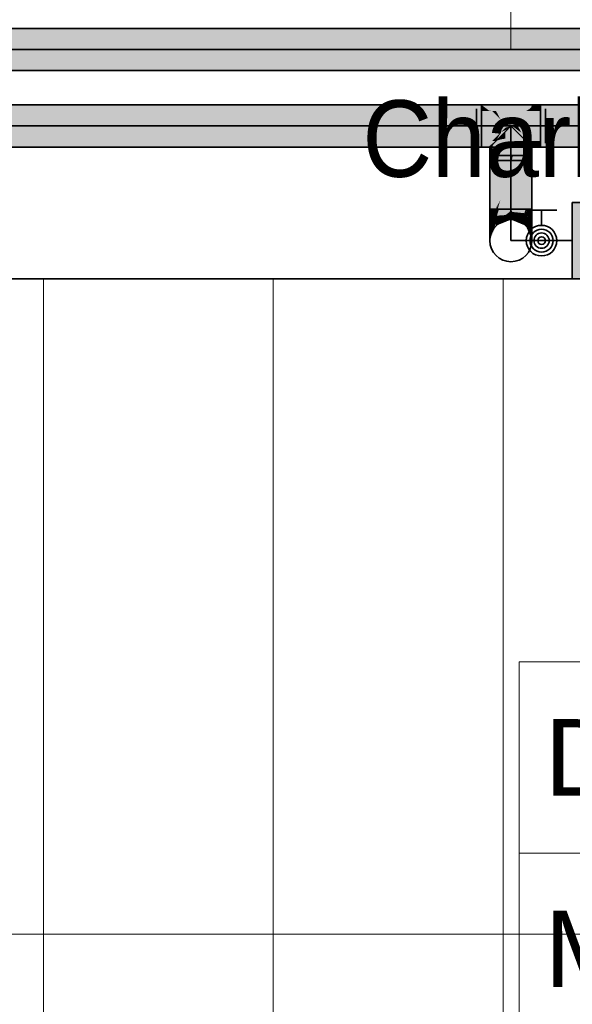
# Model space of a CAD drawing. Extents: x -208 to 552, y -140 to 454.
# Tile 20 of 47: x 126 to 140, y 148 to 174. Entities that reach past the tile are written whole.
import ezdxf
from ezdxf.lldxf.tags import DXFTag

# ---------------------------------------------------------------- set-up
doc = ezdxf.new("R2010")
doc.units = 0
doc.layers.get('0').update_dxf_attribs({"lineweight": 35})
for name, color, linetype, lineweight in [('0-Shading', 7, 'Continuous', 35), ('5_DG-BESTAND', 7, 'Continuous', 25), ('5_DG-SCHRAFF-FILL', 7, 'Continuous', 25), ('H_Heizkoerpertext', 7, 'Continuous', 35)]:
    doc.layers.add(name, color=color, linetype=linetype, lineweight=lineweight)
for name, color, linetype, lineweight, true_color in [('H_Heizkoerper', 1, 'Continuous', 35, 0xff0000), ('H_Heizkoerperflaeche', 7, 'Continuous', 35, 0xc0c0c0), ('H_Ruecklauf', 5, 'Continuous', 35, 0x0000ff), ('H_Ruecklauf_Beschriftung', 5, 'Continuous', 18, 0x0000ff), ('H_Vorlauf', 1, 'Continuous', 35, 0xff0000), ('H_Vorlauf_Beschriftung', 1, 'Continuous', 18, 0xff0000)]:
    doc.layers.add(name, color=color, linetype=linetype, lineweight=lineweight, true_color=true_color)
doc.styles.get("Standard").update_dxf_attribs({"font": 'arial.ttf'})
tags = doc.linetypes.add('VERDECKT2_S2', pattern=[0.0027, 0.002, -0.0007]).pattern_tags.tags
tags[6:7] = [DXFTag(74, 4), DXFTag(75, 0), DXFTag(340, '0'), DXFTag(46, 1.0), DXFTag(50, 0.0), DXFTag(44, 0.0), DXFTag(45, 0.0)]
tags[4:5] = [DXFTag(74, 4), DXFTag(75, 0), DXFTag(340, '0'), DXFTag(46, 1.0), DXFTag(50, 0.0), DXFTag(44, 0.0), DXFTag(45, 0.0)]

# ---------------------------------------------------------------- blocks, each defined once
blk = doc.blocks.new('Shading-A06HSU30NL', base_point=(253.809, 271.391))
at = {"layer": '0-Shading', "color": 14, "true_color": 0xb00000}
for points in [[(114.907, 171.631), (114.642, 171.469), (134.555, 171.631), (137.509, 171.469)], [(134.555, 171.631), (137.962, 171.518), (137.308, 171.631)], [(134.555, 171.631), (137.509, 171.469), (137.962, 171.518), (137.962, 171.469)], [(137.962, 171.518), (137.962, 171.631), (137.308, 171.631)], [(138.157, 171.485), (137.962, 171.631), (137.962, 171.518)], [(138.157, 171.485), (139.264, 171.572), (137.962, 171.631), (139.282, 171.631)], [(139.502, 171.631), (139.282, 171.631), (139.502, 171.469), (139.231, 171.469)], [(156.885, 171.631), (139.502, 171.631), (157.037, 171.469), (139.502, 171.469)], [(137.962, 171.469), (138.157, 171.485), (137.962, 171.518)], [(138.157, 171.485), (137.962, 171.469), (138.246, 171.469)], [(139.121, 171.469), (139.209, 171.517), (138.157, 171.485), (139.264, 171.572)], [(139.121, 171.469), (138.157, 171.485), (138.246, 171.469)], [(139.162, 171.469), (139.209, 171.517), (139.121, 171.469)], [(139.231, 171.469), (139.264, 171.572), (139.162, 171.469)], [(112.764, 170.692), (112.252, 170.531), (137.509, 170.692), (134.555, 170.531)], [(134.555, 170.531), (137.962, 170.531), (137.509, 170.692), (137.962, 170.692)], [(139.282, 170.531), (137.962, 170.692), (137.962, 170.531)], [(137.962, 170.692), (139.209, 170.644), (139.121, 170.692)], [(137.962, 170.692), (139.282, 170.531), (139.209, 170.644), (139.264, 170.59)], [(138.201, 170.311), (138.256, 170.311), (138.201, 170.549), (138.256, 170.604)], [(139.209, 170.644), (139.162, 170.692), (139.121, 170.692)], [(139.264, 170.59), (139.231, 170.692), (139.162, 170.692)], [(139.209, 170.311), (139.264, 170.311), (139.209, 170.604), (139.264, 170.549)], [(139.502, 170.692), (139.231, 170.692), (139.502, 170.531), (139.282, 170.531)], [(156.995, 170.692), (139.502, 170.692), (156.825, 170.531), (139.502, 170.531)], [(138.344, 170.311), (138.182, 170.311), (138.344, 168.909), (138.182, 168.909)], [(139.282, 169.598), (139.282, 170.311), (139.121, 168.909), (139.121, 170.311)], [(139.282, 169.598), (139.121, 168.909), (139.138, 168.909)], [(139.282, 168.909), (139.282, 169.598), (139.138, 168.909)], [(138.344, 168.909), (138.182, 168.909), (138.329, 168.787), (138.182, 168.696)], [(138.344, 168.909), (138.329, 168.787), (138.334, 168.791)], [(138.334, 168.791), (138.344, 168.796), (138.344, 168.909)], [(139.138, 168.909), (139.121, 168.909), (139.129, 168.848)], [(139.121, 168.909), (139.121, 168.796), (139.136, 168.787)], [(139.277, 168.699), (139.282, 168.909), (139.129, 168.848), (139.138, 168.909)], [(139.277, 168.699), (139.129, 168.848), (139.136, 168.787)], [(139.277, 168.699), (139.282, 168.696), (139.282, 168.909)]]:
    blk.add_solid(points, dxfattribs=at)
at = {"layer": '0-Shading', "color": 1, "true_color": 0xf50000}
for points in [[(114.642, 171.469), (113.754, 171.081), (137.962, 171.325), (137.962, 171.081)], [(114.642, 171.469), (137.962, 171.325), (137.509, 171.469)], [(137.962, 171.325), (137.962, 171.469), (137.509, 171.469)], [(137.962, 171.469), (138.464, 171.166), (138.246, 171.469), (138.537, 171.178)], [(138.464, 171.166), (137.962, 171.469), (137.962, 171.325)], [(138.246, 171.469), (138.457, 171.258), (138.344, 171.469)], [(138.457, 171.258), (139.121, 171.469), (138.344, 171.469)], [(138.457, 171.258), (138.537, 171.178), (139.121, 171.469), (139.007, 171.258)], [(138.998, 171.081), (139.121, 171.469), (138.911, 171.081)], [(139.095, 171.081), (139.162, 171.469), (138.998, 171.081), (139.121, 171.469)], [(139.21, 171.081), (139.231, 171.469), (139.095, 171.081), (139.162, 171.469)], [(139.502, 171.469), (139.231, 171.469), (139.502, 171.081), (139.21, 171.081)], [(157.037, 171.469), (139.502, 171.469), (157.083, 171.081), (139.502, 171.081)], [(137.962, 171.081), (138.464, 171.166), (137.962, 171.325)], [(138.732, 171.081), (138.464, 171.166), (137.962, 171.081)], [(138.464, 171.166), (138.59, 171.126), (138.537, 171.178)], [(138.59, 171.126), (139.007, 171.258), (138.537, 171.178)], [(138.59, 171.126), (138.732, 171.081), (139.007, 171.258), (138.875, 171.126)], [(138.83, 171.081), (138.875, 171.126), (138.732, 171.081)], [(138.911, 171.081), (139.007, 171.258), (138.83, 171.081)], [(113.754, 171.081), (112.764, 170.692), (137.962, 170.836), (137.509, 170.692)], [(113.754, 171.081), (137.962, 170.836), (137.962, 171.081)], [(137.509, 170.692), (137.962, 170.692), (137.962, 170.836)], [(138.732, 171.081), (137.962, 171.081), (137.962, 170.836)], [(138.59, 171.035), (137.962, 170.836), (138.477, 170.923), (137.962, 170.692)], [(138.477, 170.923), (137.962, 170.692), (138.246, 170.692)], [(138.246, 170.692), (138.361, 170.723), (138.457, 170.903)], [(139.121, 170.692), (139.007, 170.903), (138.344, 170.692), (138.361, 170.723)], [(138.361, 170.723), (139.007, 170.903), (138.477, 170.923), (138.789, 171.063)], [(138.361, 170.723), (138.477, 170.923), (138.457, 170.903)], [(138.457, 170.806), (138.457, 170.728), (138.59, 170.938), (138.59, 170.751)], [(138.789, 171.063), (138.732, 171.081), (138.477, 170.923), (138.59, 171.035)], [(138.789, 171.063), (138.83, 171.081), (138.732, 171.081)], [(138.83, 171.081), (138.789, 171.063), (138.875, 171.035)], [(138.789, 171.063), (139.007, 170.903), (138.875, 171.035)], [(139.007, 170.903), (138.911, 171.081), (138.83, 171.081)], [(138.875, 170.311), (139.007, 170.311), (138.875, 170.938), (139.007, 170.806)], [(139.121, 170.692), (138.998, 171.081), (138.911, 171.081)], [(139.162, 170.692), (139.095, 171.081), (139.121, 170.692), (138.998, 171.081)], [(139.231, 170.692), (139.21, 171.081), (139.162, 170.692), (139.095, 171.081)], [(139.502, 171.081), (139.21, 171.081), (139.502, 170.692), (139.231, 170.692)], [(157.083, 171.081), (139.502, 171.081), (156.995, 170.692), (139.502, 170.692)], [(138.361, 170.723), (138.246, 170.692), (138.344, 170.692)], [(138.457, 170.728), (138.457, 170.311), (138.59, 170.751), (138.59, 170.311)], [(138.625, 170.311), (138.436, 170.311), (138.39, 169.077), (138.344, 168.909)], [(138.436, 170.311), (138.344, 170.311), (138.344, 168.909)], [(138.732, 170.311), (138.39, 169.077), (138.459, 169.158), (138.368, 168.963)], [(138.39, 169.077), (138.732, 170.311), (138.625, 170.311)], [(138.732, 170.311), (138.459, 169.158), (138.732, 170.087)], [(138.459, 169.158), (138.732, 169.749), (138.732, 170.087)], [(139.121, 168.909), (139.121, 170.311), (138.732, 169.749), (138.901, 170.311)], [(138.732, 169.749), (138.901, 170.311), (138.732, 170.087), (138.783, 170.311)], [(138.783, 170.311), (138.732, 170.311), (138.732, 170.087)], [(138.421, 168.909), (138.732, 169.749), (138.385, 168.909), (138.459, 169.158)], [(138.732, 168.909), (138.732, 169.749), (138.421, 168.909)], [(139.121, 168.909), (138.732, 169.749), (138.732, 168.909)], [(138.39, 169.077), (138.344, 168.909), (138.368, 168.963)], [(138.385, 168.909), (138.459, 169.158), (138.358, 168.909), (138.368, 168.963)], [(138.368, 168.963), (138.344, 168.909), (138.358, 168.909)]]:
    blk.add_solid(points, dxfattribs=at)
at = {"layer": '0-Shading', "color": 1, "true_color": 0xfd0000}
for points in [[(138.59, 170.311), (138.732, 170.311), (138.59, 170.938), (138.732, 171.081)], [(138.732, 170.311), (138.875, 170.311), (138.732, 171.081), (138.875, 170.938)]]:
    blk.add_solid(points, dxfattribs=at)
at = {"layer": '0-Shading', "color": 12, "true_color": 0xcd0000}
for points in [[(138.256, 170.311), (138.344, 170.311), (138.256, 170.604), (138.344, 170.692)], [(139.121, 170.311), (139.209, 170.311), (139.121, 170.692), (139.209, 170.604)]]:
    blk.add_solid(points, dxfattribs=at)
at = {"layer": '0-Shading', "color": 12, "true_color": 0xe40000}
for points in [[(138.344, 170.692), (138.457, 170.728), (138.457, 170.806)], [(138.344, 170.692), (138.344, 170.311), (138.457, 170.728), (138.457, 170.311)], [(139.007, 170.311), (139.121, 170.311), (139.007, 170.806), (139.121, 170.692)]]:
    blk.add_solid(points, dxfattribs=at)
at = {"layer": '0-Shading', "color": 14, "true_color": 0x900000}
for points in [[(138.182, 170.311), (138.201, 170.311), (138.182, 170.531), (138.201, 170.549)], [(139.264, 170.311), (139.282, 170.311), (139.264, 170.549), (139.282, 170.531)]]:
    blk.add_solid(points, dxfattribs=at)
at = {"layer": '0-Shading', "color": 14, "true_color": 0xac0000}
for points in [[(138.329, 168.787), (138.182, 168.696), (138.31, 168.727)], [(138.32, 168.73), (138.334, 168.791), (138.31, 168.727), (138.329, 168.787)], [(138.344, 168.796), (138.334, 168.791), (138.335, 168.733), (138.32, 168.73)], [(138.344, 168.735), (138.344, 168.796), (138.335, 168.733)], [(139.121, 168.691), (139.136, 168.787), (139.121, 168.796)], [(139.121, 168.691), (139.139, 168.675), (139.136, 168.787), (139.158, 168.717)], [(139.241, 168.547), (139.277, 168.699), (139.196, 168.602), (139.136, 168.787)], [(138.31, 168.727), (138.182, 168.696), (138.269, 168.602), (138.182, 168.497)], [(138.299, 168.638), (138.32, 168.73), (138.269, 168.602), (138.31, 168.727)], [(138.335, 168.733), (138.32, 168.73), (138.327, 168.672), (138.299, 168.638)], [(138.333, 168.678), (138.344, 168.735), (138.327, 168.672), (138.335, 168.733)], [(138.333, 168.678), (138.344, 168.691), (138.344, 168.735)], [(138.344, 168.488), (138.574, 168.614), (138.358, 168.537)], [(138.344, 168.488), (138.419, 168.518), (138.574, 168.614), (138.558, 168.604)], [(138.358, 168.537), (138.344, 168.532), (138.344, 168.488)], [(138.659, 168.645), (138.576, 168.615), (138.574, 168.58), (138.419, 168.518)], [(138.558, 168.604), (138.576, 168.615), (138.574, 168.614)], [(138.574, 168.58), (138.709, 168.663), (138.659, 168.645)], [(138.574, 168.58), (138.656, 168.613), (138.709, 168.663), (138.663, 168.618)], [(138.663, 168.618), (138.732, 168.671), (138.709, 168.663)], [(138.756, 168.663), (138.732, 168.671), (138.732, 168.644)], [(138.851, 168.596), (138.922, 168.603), (138.732, 168.644), (138.756, 168.663)], [(139.067, 168.551), (138.922, 168.603), (139.023, 168.527), (138.851, 168.596)], [(139.023, 168.527), (139.121, 168.488), (139.067, 168.551), (139.121, 168.532)], [(139.139, 168.675), (139.121, 168.691), (139.138, 168.672)], [(139.179, 168.622), (139.187, 168.628), (139.138, 168.672), (139.139, 168.675)], [(139.139, 168.675), (139.187, 168.628), (139.158, 168.717)], [(139.196, 168.602), (139.187, 168.628), (139.179, 168.622)], [(139.277, 168.699), (139.241, 168.547), (139.264, 168.537)], [(139.241, 168.547), (139.262, 168.521), (139.264, 168.537)], [(139.262, 168.521), (139.282, 168.497), (139.277, 168.699), (139.282, 168.696)]]:
    blk.add_solid(points, dxfattribs=at)
at = {"layer": '0-Shading', "color": 1, "true_color": 0xf40000}
for points in [[(138.358, 168.909), (138.344, 168.909), (138.354, 168.88)], [(138.369, 168.842), (138.344, 168.909), (138.358, 168.798), (138.344, 168.796)], [(138.369, 168.842), (138.385, 168.909), (138.354, 168.88), (138.358, 168.909)], [(138.384, 168.801), (138.369, 168.842), (138.358, 168.798)], [(138.384, 168.801), (138.385, 168.909), (138.369, 168.842)], [(138.384, 168.801), (138.385, 168.801), (138.385, 168.909), (138.421, 168.909)], [(138.698, 168.834), (138.732, 168.909), (138.385, 168.801), (138.421, 168.909)], [(138.732, 168.909), (138.698, 168.834), (138.715, 168.836)], [(138.715, 168.836), (138.732, 168.838), (138.732, 168.909)], [(139.081, 168.801), (139.121, 168.909), (138.767, 168.834), (138.732, 168.909)], [(138.732, 168.909), (138.732, 168.838), (138.767, 168.834)], [(139.105, 168.798), (139.112, 168.847), (139.081, 168.801), (139.095, 168.839)], [(139.112, 168.847), (139.121, 168.909), (139.095, 168.839)], [(139.105, 168.798), (139.121, 168.796), (139.121, 168.909)]]:
    blk.add_solid(points, dxfattribs=at)
at = {"layer": '0-Shading', "color": 1, "true_color": 0xec0000}
for points in [[(138.344, 168.796), (138.344, 168.735), (138.358, 168.798), (138.35, 168.736)], [(138.35, 168.736), (138.369, 168.737), (138.358, 168.798), (138.385, 168.801)], [(138.369, 168.737), (138.59, 168.753), (138.385, 168.801), (138.698, 168.834)], [(138.715, 168.836), (138.698, 168.834), (138.657, 168.756), (138.57, 168.738)], [(138.715, 168.836), (138.657, 168.756), (138.732, 168.838), (138.709, 168.767)], [(138.709, 168.767), (138.732, 168.772), (138.732, 168.838)], [(138.732, 168.838), (138.838, 168.781), (138.767, 168.834)], [(138.732, 168.838), (138.732, 168.772), (138.838, 168.781), (138.815, 168.763)], [(138.732, 168.772), (138.793, 168.759), (138.815, 168.763), (138.808, 168.758)], [(138.869, 168.758), (139.007, 168.744), (138.767, 168.834), (139.081, 168.801)], [(138.815, 168.763), (138.869, 168.758), (138.838, 168.781)], [(139.105, 168.798), (139.081, 168.801), (139.059, 168.704), (138.978, 168.721)], [(139.105, 168.798), (139.059, 168.704), (139.121, 168.796), (139.107, 168.694)], [(139.107, 168.694), (139.121, 168.691), (139.121, 168.796)], [(138.344, 168.691), (138.385, 168.7), (138.344, 168.735), (138.399, 168.739)], [(138.385, 168.7), (138.57, 168.738), (138.399, 168.739), (138.59, 168.753)], [(138.978, 168.721), (139.007, 168.744), (138.793, 168.759)], [(138.808, 168.758), (138.875, 168.753), (138.815, 168.763), (138.869, 168.758)], [(138.875, 168.753), (139.007, 168.744), (138.869, 168.758)]]:
    blk.add_solid(points, dxfattribs=at)
at = {"layer": '0-Shading', "color": 12, "true_color": 0xdd0000}
for points in [[(138.706, 168.762), (138.731, 168.767), (138.709, 168.767), (138.732, 168.772)], [(138.731, 168.767), (138.732, 168.767), (138.732, 168.772)], [(138.793, 168.759), (138.732, 168.772), (138.754, 168.765)], [(138.754, 168.765), (138.732, 168.772), (138.732, 168.767)], [(138.385, 168.7), (138.344, 168.691), (138.385, 168.699)], [(138.344, 168.691), (138.344, 168.624), (138.358, 168.694), (138.347, 168.626)], [(138.344, 168.624), (138.393, 168.633), (138.401, 168.653)], [(138.344, 168.601), (138.385, 168.613), (138.344, 168.624), (138.393, 168.633)], [(138.347, 168.626), (138.367, 168.636), (138.358, 168.694), (138.385, 168.699)], [(138.367, 168.636), (138.562, 168.734), (138.385, 168.699)], [(138.562, 168.734), (138.57, 168.738), (138.385, 168.699), (138.385, 168.7)], [(138.385, 168.613), (138.543, 168.659), (138.393, 168.633)], [(138.393, 168.633), (138.543, 168.659), (138.562, 168.734), (138.652, 168.752)], [(138.393, 168.633), (138.562, 168.734), (138.401, 168.653)], [(138.706, 168.762), (138.652, 168.752), (138.659, 168.693), (138.543, 168.659)], [(138.652, 168.752), (138.657, 168.756), (138.562, 168.734), (138.57, 168.738)], [(138.709, 168.767), (138.657, 168.756), (138.706, 168.762), (138.652, 168.752)], [(138.659, 168.693), (138.731, 168.767), (138.706, 168.762)], [(138.659, 168.693), (138.675, 168.698), (138.731, 168.767), (138.73, 168.764)], [(138.73, 168.764), (138.675, 168.698), (138.709, 168.708)], [(138.732, 168.767), (138.73, 168.764), (138.732, 168.715), (138.709, 168.708)], [(138.73, 168.764), (138.732, 168.767), (138.731, 168.767)], [(138.732, 168.767), (138.822, 168.702), (138.754, 168.765), (138.868, 168.726)], [(138.732, 168.715), (138.806, 168.693), (138.732, 168.767), (138.822, 168.702)], [(138.754, 168.765), (138.868, 168.726), (138.793, 168.759), (138.891, 168.739)], [(138.806, 168.693), (138.852, 168.68), (138.822, 168.702)], [(138.822, 168.702), (138.852, 168.68), (138.868, 168.726), (138.93, 168.705)], [(138.995, 168.638), (139.028, 168.672), (138.852, 168.68), (138.93, 168.705)], [(138.868, 168.726), (138.93, 168.705), (138.891, 168.739), (138.978, 168.721)], [(139.028, 168.672), (139.059, 168.704), (138.93, 168.705), (138.978, 168.721)], [(139.092, 168.651), (139.028, 168.672), (139.08, 168.613), (138.995, 168.638)], [(139.107, 168.694), (139.059, 168.704), (139.092, 168.651), (139.028, 168.672)], [(139.08, 168.613), (139.107, 168.605), (139.092, 168.651), (139.113, 168.644)], [(139.092, 168.651), (139.113, 168.644), (139.107, 168.694), (139.121, 168.691)], [(139.107, 168.605), (139.107, 168.605), (139.113, 168.644), (139.121, 168.641)], [(139.107, 168.605), (139.121, 168.601), (139.121, 168.641)], [(139.113, 168.644), (139.121, 168.641), (139.121, 168.691)]]:
    blk.add_solid(points, dxfattribs=at)
at = {"layer": '0-Shading', "color": 14, "true_color": 0xa60000}
for points in [[(138.299, 168.638), (138.182, 168.497), (138.277, 168.571)], [(138.277, 168.571), (138.182, 168.497), (138.208, 168.369), (138.182, 168.326)], [(138.276, 168.485), (138.309, 168.597), (138.208, 168.369), (138.277, 168.571)], [(138.333, 168.616), (138.309, 168.597), (138.327, 168.573), (138.276, 168.485)], [(138.309, 168.597), (138.333, 168.678), (138.277, 168.571), (138.299, 168.638)], [(138.344, 168.691), (138.333, 168.678), (138.333, 168.616), (138.309, 168.597)], [(138.332, 168.582), (138.344, 168.624), (138.327, 168.573), (138.333, 168.616)], [(138.332, 168.582), (138.344, 168.601), (138.344, 168.624)], [(138.344, 168.624), (138.344, 168.691), (138.333, 168.616)], [(139.138, 168.672), (139.121, 168.691), (139.129, 168.635), (139.121, 168.641)], [(139.121, 168.601), (139.148, 168.586), (139.121, 168.641), (139.165, 168.606)], [(139.148, 168.586), (139.121, 168.601), (139.138, 168.573)], [(139.179, 168.622), (139.138, 168.672), (139.165, 168.606), (139.129, 168.635)], [(139.179, 168.503), (139.148, 168.586), (139.138, 168.573)], [(139.148, 168.586), (139.262, 168.521), (139.165, 168.606), (139.241, 168.547)], [(139.179, 168.503), (139.259, 168.501), (139.148, 168.586), (139.262, 168.521)], [(139.165, 168.606), (139.209, 168.572), (139.179, 168.622), (139.196, 168.602)], [(139.209, 168.572), (139.241, 168.547), (139.196, 168.602)], [(139.241, 168.396), (139.282, 168.326), (139.262, 168.521), (139.282, 168.497)], [(139.241, 168.396), (139.259, 168.501), (139.179, 168.503)]]:
    blk.add_solid(points, dxfattribs=at)
at = {"layer": '0-Shading', "color": 14, "true_color": 0x920000}
for points in [[(138.197, 168.146), (138.344, 168.488), (138.339, 168.523), (138.344, 168.532)], [(138.319, 168.47), (138.339, 168.523), (138.32, 168.473)], [(138.32, 168.473), (138.339, 168.523), (138.327, 168.498)], [(139.138, 168.498), (139.121, 168.532), (139.121, 168.488)], [(138.182, 168.112), (138.32, 168.473), (138.243, 168.321), (138.327, 168.498)], [(138.197, 168.146), (138.319, 168.47), (138.182, 168.112), (138.32, 168.473)], [(138.243, 168.321), (138.182, 168.195), (138.182, 168.168)], [(138.182, 168.112), (138.243, 168.321), (138.182, 168.168)], [(139.218, 168.33), (139.138, 168.498), (139.195, 168.317), (139.121, 168.488)], [(139.195, 168.317), (139.282, 168.112), (139.218, 168.33), (139.282, 168.195)]]:
    blk.add_solid(points, dxfattribs=at)
at = {"layer": '0-Shading', "color": 14, "true_color": 0x9d0000}
for points in [[(138.331, 168.519), (138.295, 168.473), (138.327, 168.498), (138.243, 168.321)], [(138.249, 168.413), (138.327, 168.573), (138.276, 168.485)], [(138.249, 168.413), (138.295, 168.473), (138.327, 168.573), (138.321, 168.55)], [(138.344, 168.601), (138.332, 168.582), (138.331, 168.519), (138.295, 168.473)], [(138.321, 168.55), (138.332, 168.582), (138.327, 168.573)], [(138.339, 168.523), (138.344, 168.536), (138.327, 168.498), (138.331, 168.519)], [(138.344, 168.536), (138.344, 168.601), (138.331, 168.519)], [(138.339, 168.523), (138.344, 168.532), (138.344, 168.536)], [(139.138, 168.573), (139.121, 168.601), (139.121, 168.532)], [(139.138, 168.498), (139.179, 168.503), (139.121, 168.532), (139.138, 168.573)], [(138.276, 168.485), (138.182, 168.326), (138.249, 168.413)], [(138.243, 168.321), (138.295, 168.473), (138.182, 168.233), (138.249, 168.413)], [(138.249, 168.413), (138.182, 168.326), (138.182, 168.233)], [(138.243, 168.321), (138.182, 168.233), (138.182, 168.195)], [(139.241, 168.396), (139.179, 168.503), (139.218, 168.33), (139.138, 168.498)], [(139.218, 168.33), (139.282, 168.195), (139.241, 168.396), (139.282, 168.326)]]:
    blk.add_solid(points, dxfattribs=at)
at = {"layer": '0-Shading', "color": 12, "true_color": 0xc70000}
for points in [[(138.344, 168.601), (138.344, 168.536), (138.358, 168.605), (138.345, 168.537)], [(138.344, 168.532), (138.359, 168.539), (138.344, 168.536), (138.362, 168.548)], [(138.359, 168.539), (138.344, 168.532), (138.358, 168.537)], [(138.345, 168.537), (138.362, 168.548), (138.358, 168.605), (138.385, 168.613)], [(138.358, 168.537), (138.574, 168.614), (138.359, 168.539), (138.651, 168.686)], [(138.362, 168.548), (138.359, 168.539), (138.659, 168.693), (138.651, 168.686)], [(138.362, 168.548), (138.659, 168.693), (138.543, 168.659)], [(138.362, 168.548), (138.543, 168.659), (138.385, 168.613)], [(138.574, 168.614), (138.576, 168.615), (138.651, 168.686), (138.675, 168.698)], [(138.675, 168.698), (138.576, 168.615), (138.709, 168.708), (138.659, 168.645)], [(138.651, 168.686), (138.675, 168.698), (138.659, 168.693)], [(138.709, 168.708), (138.659, 168.645), (138.732, 168.715), (138.709, 168.663)], [(138.709, 168.663), (138.732, 168.671), (138.732, 168.715)], [(138.732, 168.715), (138.732, 168.671), (138.756, 168.708), (138.733, 168.671)], [(138.732, 168.671), (138.756, 168.663), (138.775, 168.674)], [(138.732, 168.671), (138.756, 168.663), (138.732, 168.671), (138.756, 168.663)], [(138.733, 168.671), (138.775, 168.674), (138.756, 168.708), (138.806, 168.693)], [(138.756, 168.663), (138.922, 168.603), (138.852, 168.68), (138.995, 168.638)], [(138.756, 168.663), (138.852, 168.68), (138.775, 168.674)], [(138.756, 168.663), (138.922, 168.603), (138.756, 168.663)], [(138.775, 168.674), (138.852, 168.68), (138.806, 168.693)], [(139.08, 168.613), (138.995, 168.638), (139.043, 168.56), (138.922, 168.603)], [(139.067, 168.551), (139.107, 168.605), (139.043, 168.56), (139.08, 168.613)], [(139.107, 168.605), (139.067, 168.551), (139.121, 168.601), (139.107, 168.537)], [(139.107, 168.537), (139.121, 168.532), (139.121, 168.601)]]:
    blk.add_solid(points, dxfattribs=at)
at = {"layer": '0-Shading', "color": 14, "true_color": 0x8e0000}
for points in [[(138.344, 168.473), (138.499, 168.543), (138.419, 168.518), (138.574, 168.58)], [(138.499, 168.543), (138.344, 168.473), (138.438, 168.513)], [(138.419, 168.518), (138.344, 168.488), (138.344, 168.483)], [(138.344, 168.473), (138.419, 168.518), (138.344, 168.483)], [(138.553, 168.56), (138.656, 168.613), (138.438, 168.513), (138.499, 168.543)], [(138.499, 168.543), (138.656, 168.613), (138.574, 168.58)], [(138.553, 168.56), (138.732, 168.634), (138.656, 168.613), (138.732, 168.644)], [(138.851, 168.596), (138.732, 168.644), (138.787, 168.612), (138.732, 168.634)], [(139.023, 168.527), (138.851, 168.596), (138.981, 168.531), (138.787, 168.612)], [(138.981, 168.531), (139.121, 168.473), (139.023, 168.527), (139.121, 168.488)]]:
    blk.add_solid(points, dxfattribs=at)
at = {"layer": '0-Shading', "color": 16, "true_color": 0x850000}
for points in [[(138.344, 168.488), (138.182, 168.085), (138.344, 168.483)], [(138.344, 168.488), (138.197, 168.146), (138.182, 168.085), (138.182, 168.111)], [(138.182, 168.085), (138.182, 168.084), (138.344, 168.483), (138.344, 168.473)], [(139.121, 168.488), (139.121, 168.473), (139.195, 168.317), (139.174, 168.347)], [(139.174, 168.347), (139.282, 168.084), (139.195, 168.317), (139.282, 168.112)], [(138.197, 168.146), (138.182, 168.112), (138.182, 168.111)]]:
    blk.add_solid(points, dxfattribs=at)
blk = doc.blocks.new('Shading-A06HSU32NL', base_point=(250.769, 270.081))
at = {"layer": '0-Shading', "color": 174, "true_color": 0x0000b0}
for points in [[(156.102, 173.47), (156.102, 173.631), (108.443, 173.47), (108.443, 173.631)], [(156.102, 172.531), (156.102, 172.692), (108.443, 172.531), (108.443, 172.692)]]:
    blk.add_solid(points, dxfattribs=at)
at = {"layer": '0-Shading', "color": 5, "true_color": 0x0000f5}
for points in [[(156.102, 173.081), (156.102, 173.47), (108.443, 173.081), (108.443, 173.47)], [(156.102, 172.692), (156.102, 173.081), (108.443, 172.692), (108.443, 173.081)]]:
    blk.add_solid(points, dxfattribs=at)
blk = doc.blocks.new('Referenz-A06HSU36NL', base_point=(-177.958, -120.344))
at = {"layer": '5_DG-BESTAND', "color": 0, "lineweight": 35}
blk.add_line((84.61, 167.084), (281.159, 167.084), dxfattribs=at)
at = {"layer": '5_DG-BESTAND', "color": 0, "linetype": 'VERDECKT2_S2', "lineweight": 18, "ltscale": 0.18}
blk.add_line((121.726, 149.959), (171.554, 149.959), dxfattribs=at)
at = {"layer": '5_DG-SCHRAFF-FILL', "color": 0, "lineweight": 13}
for p, q in [((126.526, 132.342), (126.526, 167.084)), ((132.526, 132.342), (132.526, 167.084)), ((138.526, 132.342), (138.526, 167.084))]:
    blk.add_line(p, q, dxfattribs=at)
blk = doc.blocks.new('Heizkörper-A06HSU3CNL', base_point=(133.527, 165.755))
at = {"color": 0, "linetype": 'ByBlock', "lineweight": -2, "ltscale": 0.35}
for p, q in [((140.332, 167.084), (140.332, 169.084)), ((140.332, 169.084), (155.972, 169.084)), ((155.972, 169.084), (155.972, 167.084)), ((155.972, 167.084), (140.332, 167.084))]:
    blk.add_line(p, q, dxfattribs=at)
at = {"layer": 'H_Heizkoerperflaeche', "linetype": 'ByBlock', "lineweight": -2, "ltscale": 0.35}
blk.add_solid([(140.332, 167.084), (140.332, 169.084), (155.972, 167.084), (155.972, 169.084)], dxfattribs=at)
at = {"layer": 'H_Ruecklauf', "linetype": 'ByBlock', "lineweight": -2, "ltscale": 0.35}
blk.add_line((155.972, 168.084), (156.872, 168.084), dxfattribs=at)
blk.add_circle((156.872, 168.084), 0.1, dxfattribs=at)
at = {"layer": 'H_Vorlauf', "color": 0, "linetype": 'ByBlock', "lineweight": -2, "ltscale": 0.35}
for p, q in [((139.132, 168.884), (139.932, 168.884)), ((139.532, 168.484), (139.532, 168.884)), ((140.332, 168.084), (138.732, 168.084))]:
    blk.add_line(p, q, dxfattribs=at)
for radius in [0.4, 0.3, 0.2, 0.1]:
    blk.add_circle((139.532, 168.084), radius, dxfattribs=at)
at = {"layer": 'H_Heizkoerpertext', "linetype": 'ByBlock', "lineweight": -2, "ltscale": 0.35, "insert": (134.856, 171.751), "char_height": 2, "attachment_point": 1}
blk.add_mtext('{\\W0.9;\\fArial;Charleston 900 782 100}', dxfattribs=at)
blk = doc.blocks.new('Rohr - 1703-A06HSU6INL', base_point=(107.618, 168.084))
at = {"color": 0, "linetype": 'ByBlock', "lineweight": -2, "ltscale": 0.35}
blk.add_line((156.872, 173.081), (107.618, 173.081), dxfattribs=at)
blk = doc.blocks.new('Rohr - 1703-A06HSU6MNL', base_point=(138.732, 168.084))
at = {"color": 0, "linetype": 'ByBlock', "lineweight": -2, "ltscale": 0.35}
blk.add_line((138.732, 168.084), (138.732, 171.081), dxfattribs=at)
blk = doc.blocks.new('Bauteilbeschriftung-A06HSU6ONL', base_point=(120.029, 173.081))
at = {"color": 0, "linetype": 'ByBlock', "lineweight": -2, "ltscale": 0.18}
blk.add_line((138.732, 194.407), (138.732, 173.081), dxfattribs=at)
blk = doc.blocks.new('Rohr - 1703-A06HSU6QNL', base_point=(84.878, 168.084))
at = {"color": 0, "linetype": 'ByBlock', "lineweight": -2, "ltscale": 0.35}
blk.add_line((84.878, 171.081), (138.732, 171.081), dxfattribs=at)
blk = doc.blocks.new('Rohr - 1703-A06HSU6UNL', base_point=(138.732, 171.081))
at = {"color": 0, "linetype": 'ByBlock', "lineweight": -2, "ltscale": 0.35}
blk.add_line((138.732, 171.081), (253.232, 171.081), dxfattribs=at)
blk = doc.blocks.new('T-Stück-A06HSU6YNL', base_point=(137.832, 170.181))
at = {"color": 0, "lineweight": -2}
for p, q in [((137.832, 171.531), (137.832, 170.631)), ((139.632, 170.631), (139.632, 171.531)), ((138.282, 170.181), (139.182, 170.181))]:
    blk.add_line(p, q, dxfattribs=at)
blk = doc.blocks.new('Bauteilbeschriftung-A06HSU7GNL', base_point=(138.946, 137.081))
at = {"color": 0, "lineweight": -2}
for p, q in [((138.946, 157.081), (174.799, 157.081)), ((138.946, 137.081), (138.946, 157.081)), ((138.946, 152.081), (174.799, 152.081))]:
    blk.add_line(p, q, dxfattribs=at)
at = {"color": 0, "linetype": 'ByBlock', "lineweight": -2, "ltscale": 0.18, "char_height": 2, "attachment_point": 1}
for s, insert in [('{\\fArial;DN 12}', (139.612, 155.581)), ('{\\fArial;Mitte Bauteil = 5 cm ab FFB}', (139.612, 150.581))]:
    blk.add_mtext(s, dxfattribs=dict(at, insert=insert))
blk = doc.blocks.new('Geometrie-A06HSU7ONL', base_point=(-78.254, 159.517))
at = {"layer": 'H_Ruecklauf', "lineweight": -2}
for p, q in [((156.102, 173.631), (108.443, 173.631)), ((108.443, 172.531), (156.102, 172.531))]:
    blk.add_line(p, q, dxfattribs=at)
blk = doc.blocks.new('Geometrie-A06HSU7QNL', base_point=(-78.254, 158.637))
at = {"layer": 'H_Vorlauf', "lineweight": -2}
for p, q in [((137.962, 171.631), (85.703, 171.631)), ((137.962, 171.308), (137.962, 171.631)), ((139.502, 171.631), (137.962, 171.631)), ((137.962, 171.631), (137.962, 171.308)), ((251.505, 171.631), (139.502, 171.631)), ((139.502, 171.308), (139.502, 171.631)), ((139.502, 171.631), (139.502, 171.308)), ((137.962, 170.853), (137.962, 171.308)), ((137.962, 171.308), (137.962, 170.853)), ((139.502, 170.853), (139.502, 171.308)), ((139.502, 171.308), (139.502, 170.853)), ((137.962, 170.531), (137.962, 170.853)), ((137.962, 170.853), (137.962, 170.531)), ((138.59, 170.938), (138.457, 170.806)), ((138.457, 170.806), (138.59, 170.938)), ((138.732, 171.081), (138.59, 170.938)), ((138.59, 170.938), (138.732, 171.081)), ((138.875, 170.938), (138.732, 171.081)), ((138.732, 171.081), (138.875, 170.938)), ((139.007, 170.806), (138.875, 170.938)), ((138.875, 170.938), (139.007, 170.806)), ((139.502, 170.531), (139.502, 170.853)), ((139.502, 170.853), (139.502, 170.531)), ((138.256, 170.604), (138.201, 170.549)), ((138.201, 170.549), (138.256, 170.604)), ((138.344, 170.692), (138.256, 170.604)), ((138.256, 170.604), (138.344, 170.692)), ((138.457, 170.806), (138.344, 170.692)), ((138.344, 170.692), (138.457, 170.806)), ((139.121, 170.692), (139.007, 170.806)), ((139.007, 170.806), (139.121, 170.692)), ((139.209, 170.604), (139.121, 170.692)), ((139.121, 170.692), (139.209, 170.604)), ((139.264, 170.549), (139.209, 170.604)), ((139.209, 170.604), (139.264, 170.549)), ((85.703, 170.531), (137.962, 170.531)), ((137.962, 170.531), (139.502, 170.531)), ((138.201, 170.549), (138.182, 170.531)), ((138.182, 170.531), (138.201, 170.549)), ((138.182, 170.311), (138.182, 170.531)), ((139.282, 170.531), (139.264, 170.549)), ((139.264, 170.549), (139.282, 170.531)), ((139.282, 170.311), (139.282, 170.531)), ((139.502, 170.531), (251.505, 170.531)), ((138.182, 170.311), (138.182, 168.909)), ((138.505, 170.311), (138.182, 170.311)), ((138.201, 170.311), (138.182, 170.311)), ((138.182, 170.311), (138.201, 170.311)), ((138.256, 170.311), (138.201, 170.311)), ((138.201, 170.311), (138.256, 170.311)), ((138.344, 170.311), (138.256, 170.311)), ((138.256, 170.311), (138.344, 170.311)), ((138.457, 170.311), (138.344, 170.311)), ((138.344, 170.311), (138.457, 170.311)), ((138.59, 170.311), (138.457, 170.311)), ((138.457, 170.311), (138.59, 170.311)), ((138.96, 170.311), (138.505, 170.311)), ((138.732, 170.311), (138.59, 170.311)), ((138.59, 170.311), (138.732, 170.311)), ((138.875, 170.311), (138.732, 170.311)), ((138.732, 170.311), (138.875, 170.311)), ((139.007, 170.311), (138.875, 170.311)), ((138.875, 170.311), (139.007, 170.311)), ((139.282, 170.311), (138.96, 170.311)), ((139.121, 170.311), (139.007, 170.311)), ((139.007, 170.311), (139.121, 170.311)), ((139.209, 170.311), (139.121, 170.311)), ((139.121, 170.311), (139.209, 170.311)), ((139.264, 170.311), (139.209, 170.311)), ((139.209, 170.311), (139.264, 170.311)), ((139.282, 170.311), (139.264, 170.311)), ((139.264, 170.311), (139.282, 170.311)), ((139.282, 168.909), (139.282, 170.311)), ((138.182, 168.909), (139.282, 168.909)), ((138.182, 168.696), (138.182, 168.909)), ((138.505, 168.909), (138.182, 168.909)), ((138.96, 168.909), (138.505, 168.909)), ((139.282, 168.909), (138.96, 168.909)), ((139.282, 168.696), (139.282, 168.909)), ((138.182, 168.497), (138.182, 168.696)), ((139.282, 168.497), (139.282, 168.696)), ((138.182, 168.326), (138.182, 168.497)), ((138.182, 168.195), (138.182, 168.326)), ((139.282, 168.326), (139.282, 168.497)), ((139.282, 168.195), (139.282, 168.326)), ((138.182, 168.112), (138.182, 168.195)), ((138.182, 168.084), (138.182, 168.112)), ((139.282, 168.112), (139.282, 168.195)), ((139.282, 168.084), (139.282, 168.112))]:
    blk.add_line(p, q, dxfattribs=at)
blk.add_circle((138.732, 168.084), 0.55, dxfattribs=at)
blk.add_circle((138.732, 168.084), 0.55, dxfattribs=at)

msp = doc.modelspace()

# ---------------------------------------------------------------- block references
at = {"color": 251, "lineweight": 25, "ltscale": 0.25, "true_color": 0x585858}
msp.add_blockref('Referenz-A06HSU36NL', (-177.958, -120.344), dxfattribs=at)
at = {"linetype": 'Continuous', "ltscale": 0.35}
for name, p in [('Geometrie-A06HSU7ONL', (-78.254, 159.517)), ('Geometrie-A06HSU7QNL', (-78.254, 158.637))]:
    msp.add_blockref(name, p, dxfattribs=at)
for name, p in [('Shading-A06HSU30NL', (253.809, 271.391)), ('Shading-A06HSU32NL', (250.769, 270.081))]:
    msp.add_blockref(name, p)
at = {"layer": 'H_Heizkoerper', "ltscale": 0.35}
msp.add_blockref('Heizkörper-A06HSU3CNL', (133.527, 165.755), dxfattribs=at)
at = {"layer": 'H_Ruecklauf', "ltscale": 0.35}
msp.add_blockref('Rohr - 1703-A06HSU6INL', (107.618, 168.084), dxfattribs=at)
at = {"layer": 'H_Ruecklauf_Beschriftung', "ltscale": 0.18}
msp.add_blockref('Bauteilbeschriftung-A06HSU7GNL', (138.946, 137.081), dxfattribs=at)
at = {"layer": 'H_Vorlauf', "ltscale": 0.35}
for name, p in [('T-Stück-A06HSU6YNL', (137.832, 170.181)), ('Rohr - 1703-A06HSU6QNL', (84.878, 168.084)), ('Rohr - 1703-A06HSU6MNL', (138.732, 168.084)), ('Rohr - 1703-A06HSU6UNL', (138.732, 171.081))]:
    msp.add_blockref(name, p, dxfattribs=at)
at = {"layer": 'H_Vorlauf_Beschriftung', "ltscale": 0.18}
msp.add_blockref('Bauteilbeschriftung-A06HSU6ONL', (120.029, 173.081), dxfattribs=at)

doc.saveas('drawing.dxf')
